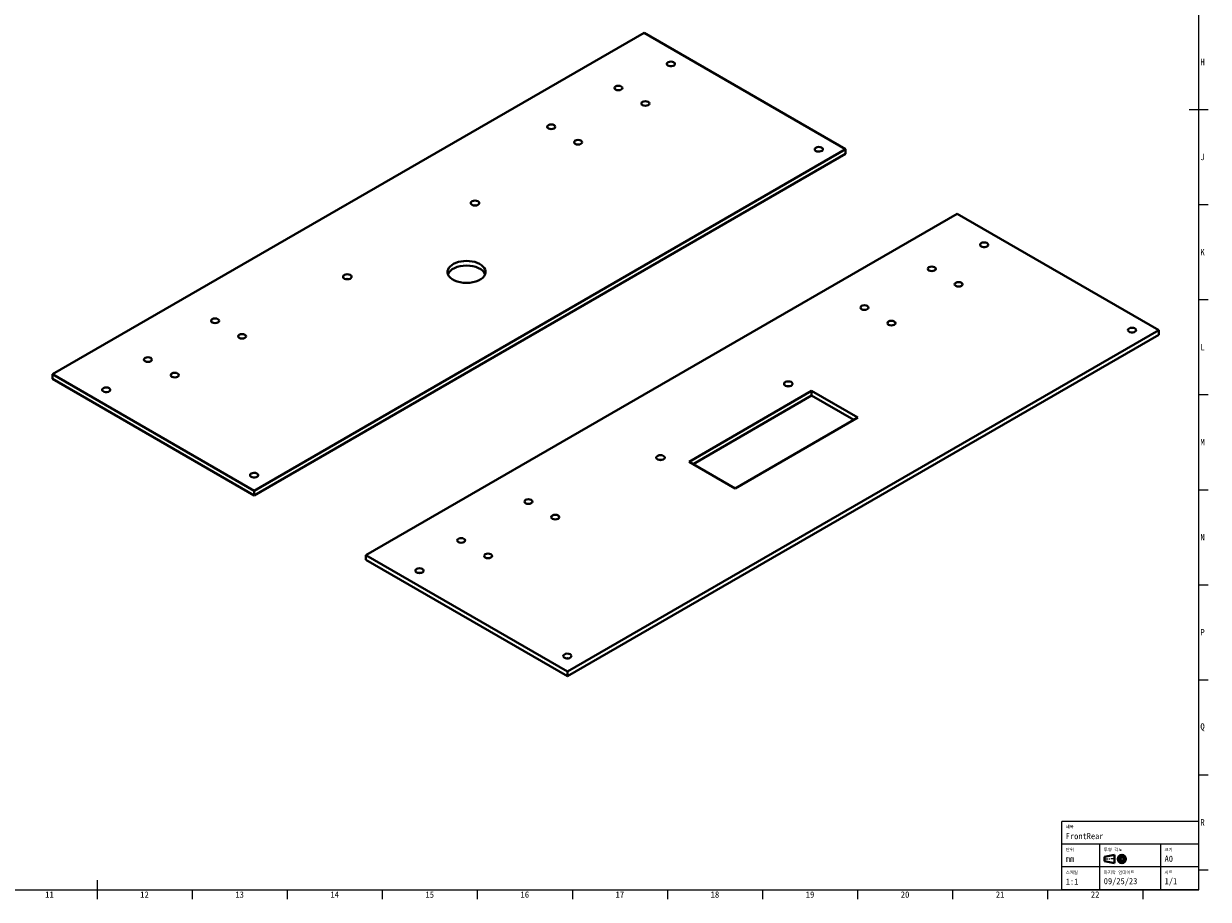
# Model space of a CAD drawing. Header units: millimetres. Extents: x 15 to 1184, y 5 to 836.
# Tile 2 of 3: x 561 to 1184, y 5 to 466. Entities that reach past the tile are written whole.
import ezdxf

# ---------------------------------------------------------------- set-up
doc = ezdxf.new("R2010")
doc.units = ezdxf.units.MM
doc.layers.add('기하구조', color=7, linetype='Continuous')
doc.layers.add('테두리', color=7, linetype='Continuous')
doc.styles.add('Shapr0', font='txt', dxfattribs={"height": 3.3495})
doc.styles.add('Shapr10', font='txt', dxfattribs={"height": 3.3495})
doc.styles.add('Shapr11', font='txt', dxfattribs={"height": 3.3495})
doc.styles.add('Shapr12', font='txt', dxfattribs={"height": 3.3495})
doc.styles.add('Shapr13', font='txt', dxfattribs={"height": 3.3495})
doc.styles.add('Shapr14', font='txt', dxfattribs={"height": 3.3495})
doc.styles.add('Shapr2', font='txt', dxfattribs={"height": 3.3495})
doc.styles.add('Shapr3', font='txt', dxfattribs={"height": 3.3495})
doc.styles.add('Shapr4', font='txt', dxfattribs={"height": 3.3495})
doc.styles.add('Shapr5', font='txt', dxfattribs={"height": 3.3495})
doc.styles.add('Shapr6', font='txt', dxfattribs={"height": 3.3495})
doc.styles.add('Shapr7', font='txt', dxfattribs={"height": 3.3495})
doc.styles.add('Shapr8', font='txt', dxfattribs={"height": 3.3495})
doc.styles.add('Shapr9', font='txt', dxfattribs={"height": 3.3495})

# ---------------------------------------------------------------- blocks, each defined once
blk = doc.blocks.new('*U3')
at = {"layer": '테두리', "linetype": 'Continuous', "lineweight": 15}
for p, q in [((1179, 46), (1107, 46)), ((1107, 10), (1107, 46)), ((1179, 10), (1179, 46)), ((1179, 34), (1107, 34)), ((1127, 10), (1127, 34)), ((1159, 10), (1159, 34)), ((1129, 26.23), (1131.38, 26.23)), ((1131.82, 26.23), (1132.25, 26.23)), ((1135.07, 26.23), (1132.68, 26.23)), ((1137.88, 26.23), (1135.93, 26.23)), ((1138.32, 26.23), (1138.75, 26.23)), ((1138.53, 26.88), (1138.53, 28.83)), ((1138.53, 26.02), (1138.53, 26.45)), ((1138.53, 25.58), (1138.53, 23.63)), ((1139.18, 26.23), (1141.13, 26.23)), ((1179, 22), (1107, 22)), ((1179, 10), (1107, 10))]:
    blk.add_line(p, q, dxfattribs=at)
at = {"layer": '테두리', "linetype": 'Continuous', "lineweight": 40}
for p, q in [((1129.43, 27.32), (1134.63, 28.4)), ((1129.43, 27.32), (1129.43, 25.15)), ((1129.43, 25.15), (1134.63, 24.07)), ((1134.63, 28.4), (1134.63, 24.07))]:
    blk.add_line(p, q, dxfattribs=at)
for radius in [2.17, 1.08]:
    blk.add_circle((1138.53, 26.23), radius, dxfattribs=at)

msp = doc.modelspace()

# ---------------------------------------------------------------- linework, layer by layer
at = {"layer": '기하구조', "linetype": 'Continuous', "lineweight": 40}
for p, q in [((576.07, 281.19), (887.2, 460.82)), ((887.2, 460.82), (993.26, 399.58)), ((682.13, 219.95), (993.26, 399.58)), ((993.26, 397.13), (993.26, 399.58)), ((682.13, 217.5), (993.26, 397.13)), ((740.82, 186.07), (1051.95, 365.7)), ((1051.95, 365.7), (1158.02, 304.46)), ((846.89, 124.83), (1158.02, 304.46)), ((846.89, 122.38), (1158.02, 302.01)), ((1158.02, 304.46), (1158.02, 302.01)), ((576.07, 278.74), (576.07, 281.19)), ((576.07, 281.19), (682.13, 219.95)), ((576.07, 278.74), (682.13, 217.5)), ((910.89, 235.22), (975.38, 272.45)), ((913.01, 233.99), (975.38, 270)), ((975.38, 270), (975.38, 272.45)), ((975.38, 272.45), (999.64, 258.44)), ((975.38, 270), (997.52, 257.21)), ((935.15, 221.21), (997.52, 257.21)), ((997.52, 257.21), (999.64, 258.44)), ((910.89, 235.22), (913.01, 233.99)), ((913.01, 233.99), (935.15, 221.21)), ((682.13, 217.5), (682.13, 219.95)), ((740.82, 186.07), (740.82, 183.62)), ((740.82, 186.07), (846.89, 124.83)), ((740.82, 183.62), (846.89, 122.38)), ((846.89, 124.83), (846.89, 122.38))]:
    msp.add_line(p, q, dxfattribs=at)
for centre, major_axis, start_param, end_param in [((901.34, 444.49), (2.15, 0), 4.875907, 10.832056), ((901.34, 442.04), (2.15, 0), 1.407278, 1.734315), ((901.34, 444.49), (2.15, 0), 4.548871, 4.875907), ((979.12, 399.58), (-2.15, 0), 1.734315, 6.283185), ((979.12, 399.58), (-2.15, 0), 6.283185, 7.690463), ((979.12, 397.13), (-2.15, 0), 4.548871, 4.875907), ((979.12, 399.58), (-2.15, 0), 1.407278, 1.734315), ((798.31, 371.29), (-2.25, 0), 1.910633, 7.514145), ((798.31, 368.84), (-2.25, 0), 4.372552, 5.052226), ((798.31, 371.29), (-2.25, 0), 1.230959, 1.910633), ((1066.09, 349.37), (2.15, 0), 4.875907, 10.832056), ((1066.09, 346.92), (2.15, 0), 1.407278, 1.734315), ((1066.09, 349.37), (2.15, 0), 4.548871, 4.875907), ((793.86, 335.08), (10, 0), 6.069429, 9.638534), ((793.86, 332.63), (10, 0), 0.213756, 2.927837), ((731.14, 332.51), (-2.25, 0), 1.910633, 7.514145), ((731.14, 330.06), (-2.25, 0), 4.372552, 5.052226), ((731.14, 332.51), (-2.25, 0), 1.230959, 1.910633), ((793.86, 335.08), (10, 0), 3.355349, 6.069429), ((1143.87, 304.46), (-2.15, 0), 1.734315, 6.283185), ((1143.87, 304.46), (-2.15, 0), 6.283185, 7.690463), ((1143.87, 302.01), (-2.15, 0), 4.548871, 4.875907), ((1143.87, 304.46), (-2.15, 0), 1.407278, 1.734315), ((604.35, 273.02), (2.15, 0), 4.875907, 10.832056), ((963.07, 276.17), (-2.25, 0), 1.910633, 7.514145), ((963.07, 273.72), (-2.25, 0), 4.372552, 5.052226), ((963.07, 276.17), (-2.25, 0), 1.230959, 1.910633), ((604.35, 270.57), (2.15, 0), 1.407278, 1.734315), ((604.35, 273.02), (2.15, 0), 4.548871, 4.875907), ((895.89, 237.38), (-2.25, 0), 1.910633, 7.514145), ((895.89, 234.93), (-2.25, 0), 4.372552, 5.052226), ((895.89, 237.38), (-2.25, 0), 1.230959, 1.910633), ((682.13, 228.12), (-2.15, 0), 1.734315, 6.283185), ((682.13, 228.12), (-2.15, 0), 0, 1.407278), ((682.13, 225.67), (-2.15, 0), 4.548871, 4.875907), ((682.13, 228.12), (-2.15, 0), 1.407278, 1.734315), ((769.11, 177.9), (2.15, 0), 4.875907, 10.832056), ((769.11, 175.45), (2.15, 0), 1.407278, 1.734315), ((769.11, 177.9), (2.15, 0), 4.548871, 4.875907), ((846.89, 133), (-2.15, 0), 1.734315, 6.283185), ((846.89, 133), (-2.15, 0), 6.283185, 7.690463), ((846.89, 130.55), (-2.15, 0), 4.548871, 4.875907), ((846.89, 133), (-2.15, 0), 1.407278, 1.734315)]:
    msp.add_ellipse(centre, major_axis=major_axis, ratio=0.57735, start_param=start_param, end_param=end_param, dxfattribs=at)
for centre, major_axis in [((873.76, 431.83), (2.1, 0)), ((887.9, 423.67), (2.1, 0)), ((838.4, 411.42), (2.1, 0)), ((852.55, 403.26), (2.1, 0)), ((1038.52, 336.71), (-2.1, 0)), ((1052.66, 328.55), (-2.1, 0)), ((1003.16, 316.3), (-2.1, 0)), ((661.63, 309.36), (2.1, 0)), ((1017.3, 308.13), (-2.1, 0)), ((675.77, 301.19), (2.1, 0)), ((626.27, 288.95), (2.1, 0)), ((640.41, 280.78), (2.1, 0)), ((826.38, 214.24), (-2.1, 0)), ((840.53, 206.07), (-2.1, 0)), ((791.03, 193.82), (-2.1, 0)), ((805.17, 185.66), (-2.1, 0))]:
    msp.add_ellipse(centre, major_axis=major_axis, ratio=0.57735, dxfattribs=at)
at = {"layer": '테두리', "linetype": 'Continuous', "lineweight": 15}
for p, q in [((1179, 10), (1179, 831)), ((1174, 420.5), (1184, 420.5)), ((1179, 370.5), (1184, 370.5)), ((1179, 320.5), (1184, 320.5)), ((1179, 270.5), (1184, 270.5)), ((1179, 220.5), (1184, 220.5)), ((1179, 170.5), (1184, 170.5)), ((1179, 120.5), (1184, 120.5)), ((1179, 70.5), (1184, 70.5)), ((1179, 20.5), (1184, 20.5)), ((599.5, 15), (599.5, 5)), ((20, 10), (1179, 10)), ((649.5, 10), (649.5, 5)), ((699.5, 10), (699.5, 5)), ((749.5, 10), (749.5, 5)), ((799.5, 10), (799.5, 5)), ((849.5, 10), (849.5, 5)), ((899.5, 10), (899.5, 5)), ((949.5, 10), (949.5, 5)), ((999.5, 10), (999.5, 5)), ((1049.5, 10), (1049.5, 5)), ((1099.5, 10), (1099.5, 5)), ((1149.5, 10), (1149.5, 5))]:
    msp.add_line(p, q, dxfattribs=at)

# ---------------------------------------------------------------- block references
msp.add_blockref('*U3', (0, 0))

# ---------------------------------------------------------------- texts
at = {"layer": '테두리', "linetype": 'Continuous', "lineweight": 15, "width": 3.3495, "style": 'Shapr0'}
for s, insert, char_height, attachment_point in [('H', (1179.83, 445.5), 3.35, 4), ('J', (1179.83, 395.5), 3.35, 4), ('K', (1179.83, 345.5), 3.35, 4), ('L', (1179.83, 295.5), 3.35, 4), ('M', (1179.83, 245.5), 3.35, 4), ('N', (1179.83, 195.5), 3.35, 4), ('P', (1179.83, 145.5), 3.35, 4), ('Q', (1179.83, 95.5), 3.35, 4), ('R', (1179.83, 45.5), 3.35, 4), ('11', (574.5, 9.17), 3.349, 2), ('12', (624.5, 9.17), 3.349, 2), ('13', (674.5, 9.17), 3.349, 2), ('14', (724.5, 9.17), 3.349, 2), ('15', (774.5, 9.17), 3.349, 2), ('16', (824.5, 9.17), 3.349, 2), ('17', (874.5, 9.17), 3.349, 2), ('18', (924.5, 9.17), 3.349, 2), ('19', (974.5, 9.17), 3.349, 2), ('20', (1024.5, 9.17), 3.349, 2), ('21', (1074.5, 9.17), 3.349, 2), ('22', (1124.5, 9.17), 3.349, 2)]:
    msp.add_mtext(s, dxfattribs=dict(at, insert=insert, char_height=char_height, attachment_point=attachment_point))
at = {"layer": '테두리', "linetype": 'Continuous', "lineweight": 15, "attachment_point": 1}
for s, insert, char_height, style in [('제목', (1109, 43.98), 1.65, 'Shapr2'), ('FrontRear', (1109, 39.9), 3.25, 'Shapr3'), ('단위', (1109, 31.98), 1.65, 'Shapr4'), ('투영 각도', (1129, 31.98), 1.65, 'Shapr6'), ('크기', (1161, 31.98), 1.65, 'Shapr7'), ('mm', (1109, 27.9), 3.25, 'Shapr5'), ('A0', (1161, 27.97), 3.25, 'Shapr8'), ('스케일', (1109, 19.98), 1.65, 'Shapr9'), ('마지막 업데이트', (1129, 19.98), 1.65, 'Shapr11'), ('시트', (1161, 19.98), 1.65, 'Shapr13'), ('1:1', (1109, 15.9), 3.25, 'Shapr10'), ('09/25/23', (1129, 16.2), 3.25, 'Shapr12'), ('1/1', (1161, 16.2), 3.25, 'Shapr14')]:
    msp.add_mtext(s, dxfattribs=dict(at, insert=insert, char_height=char_height, style=style))

doc.saveas('drawing.dxf')
